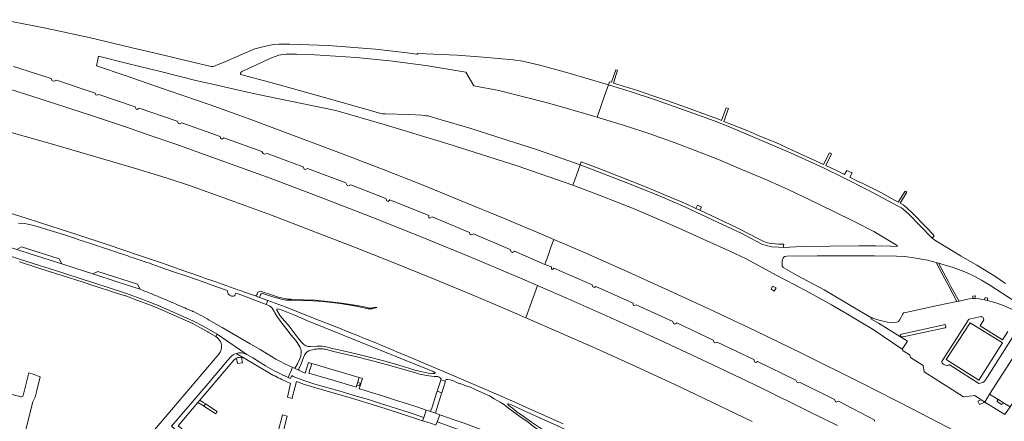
# Model space of a CAD drawing. Extents: x 152048 to 156914, y 461460 to 468786.
# Tile 254 of 256: x 154371 to 154814, y 468579 to 468760. Entities that reach past the tile are written whole.
import ezdxf

# ---------------------------------------------------------------- set-up
doc = ezdxf.new("R2010")
doc.units = 0
doc.header["$LTSCALE"] = 0.75
for name, color, linetype, lineweight in [('B-RO-VH-VERHARDING_BEDRIJFSVLOERPLAAT-GV', 251, 'CONTINUOUS', 18), ('B-RO-VH-VERHARDING_BETON-GV', 251, 'CONTINUOUS', 18), ('B-RO-VH-VERHARDING_BETONSTRAATSTEEN-GV', 251, 'CONTINUOUS', 18), ('B-RO-VH-VERHARDING_GESLOTEN-GV', 251, 'CONTINUOUS', 18), ('B-RO-VH-VERHARDING_HALFVERHARDING_GRIND-GV', 251, 'CONTINUOUS', 18), ('B-RO-VH-VERHARDING_OPEN-GV', 251, 'CONTINUOUS', 18), ('B-RO-VH-VERHARDING_TEGEL-GV', 251, 'CONTINUOUS', 18)]:
    doc.layers.add(name, color=color, linetype=linetype, lineweight=lineweight)

msp = doc.modelspace()

# ---------------------------------------------------------------- linework, layer by layer
at = {"layer": 'B-RO-VH-VERHARDING_BEDRIJFSVLOERPLAAT-GV'}
msp.add_lwpolyline([(154454.181, 468586.037), (154459.55, 468582.601), (154460.199, 468583.671), (154454.861, 468587.099)], close=True, dxfattribs=at)
at = {"layer": 'B-RO-VH-VERHARDING_BETON-GV'}
msp.add_lwpolyline([(154561.114, 468592.036), (154562.693, 468596.773), (154562.83, 468597.185), (154562.471, 468597.298), (154560.731, 468597.845), (154560.555, 468597.313), (154559.027, 468592.701)], close=True, dxfattribs=at)
at = {"layer": 'B-RO-VH-VERHARDING_BETONSTRAATSTEEN-GV'}
for points in [[(154335.572, 468667.01), (154332.082, 468668.047), (154320.534, 468671.441), (154318.563, 468672.033), (154317.527, 468668.538), (154334.505, 468663.418), (154357.527, 468656.636), (154371.789, 468652.085), (154390.874, 468645.938), (154400.354, 468642.911), (154405.132, 468641.36), (154419.403, 468636.769), (154424.421, 468634.916), (154429.967, 468632.876), (154434.656, 468630.889), (154444.905, 468626.427), (154449.532, 468624.338), (154454.118, 468621.898), (154460.212, 468618.396), (154473.479, 468609.242), (154473.514, 468609.218), (154473.543, 468609.203), (154476.128, 468607.703), (154481.902, 468604.225)], [(154371.383, 468650.955), (154371.421, 468650.944), (154372.161, 468650.704), (154385.602, 468646.375), (154385.675, 468646.354), (154387.935, 468645.624), (154390.504, 468644.794), (154399.961, 468641.779), (154399.966, 468641.777), (154399.981, 468641.772), (154404.764, 468640.219), (154404.815, 468640.201), (154414.088, 468637.218), (154418.759, 468635.715), (154419.032, 468635.627), (154419.07, 468635.613), (154419.114, 468635.597), (154424.038, 468633.783), (154429.496, 468631.769), (154434.188, 468629.785), (154434.199, 468629.78), (154434.263, 468629.75), (154444.412, 468625.334), (154449.172, 468623.169), (154453.491, 468620.872), (154453.492, 468620.871), (154455.994, 468619.436), (154456.119, 468619.364), (154456.136, 468619.384), (154459.603, 468617.35), (154460.212, 468618.396), (154454.118, 468621.898), (154449.532, 468624.338), (154444.905, 468626.427), (154434.656, 468630.889), (154429.967, 468632.876), (154424.421, 468634.916), (154419.403, 468636.769), (154405.132, 468641.36), (154400.354, 468642.911), (154390.874, 468645.938), (154371.789, 468652.085), (154357.527, 468656.636)], [(154427.574, 468637.821), (154425.548, 468638.616), (154420.758, 468640.236), (154406.02, 468645.018), (154404.279, 468645.506), (154391.252, 468649.731), (154390.356, 468650.005), (154376.518, 468654.458), (154370.086, 468656.527), (154363.148, 468658.761)], [(154490.477, 468599.655), (154490.534, 468599.628), (154492.012, 468598.939), (154494.006, 468603.462), (154492.766, 468604.035), (154490.35, 468605.211), (154488.598, 468606.116), (154486.592, 468607.223), (154484.616, 468608.386), (154479.437, 468611.471), (154474.964, 468614.135), (154462.368, 468621.415), (154457.623, 468624.156)], [(154473.479, 468609.242), (154460.212, 468618.396), (154459.603, 468617.35)], [(154371.916, 468590.23), (154368.061, 468591.298), (154363.872, 468592.458), (154337.692, 468599.714), (154304.544, 468608.882), (154303.189, 468604), (154303.207, 468603.995), (154303.075, 468603.606), (154316.74, 468599.8), (154329.634, 468596.24), (154342.265, 468592.72), (154364.805, 468586.494), (154364.922, 468586.89), (154365.617, 468586.712)], [(154460.879, 468609.347), (154437.933, 468582.459), (154437.953, 468582.472), (154424.419, 468566.325)], [(154466.149, 468608.058), (154464.815, 468606.501), (154456.093, 468596.243), (154447.982, 468586.764), (154439.683, 468577.022), (154439.995, 468576.759), (154443.406, 468573.89), (154437.406, 468566.737), (154432.72, 468561.19)], [(154439.683, 468577.022), (154447.982, 468586.764), (154456.093, 468596.243), (154464.815, 468606.501), (154466.149, 468608.058)], [(154468.696, 468609.769), (154472.325, 468607.604)], [(154472.325, 468607.604), (154468.696, 468609.769)], [(154481.902, 468604.225), (154476.128, 468607.703), (154473.543, 468609.203), (154473.514, 468609.218), (154473.479, 468609.242)], [(154434.475, 468559.851), (154444.953, 468572.326), (154445.451, 468571.945), (154446.839, 468573.643), (154444.123, 468575.922), (154442.612, 468577.191), (154442.611, 468577.231), (154451.547, 468587.723), (154452.375, 468588.695), (154467.713, 468606.704)], [(154472.543, 468607.484), (154482.884, 468601.341)], [(154359.875, 468540.831), (154360.233, 468540.731), (154365.074, 468539.578), (154372.214, 468567.674), (154377.383, 468587.952), (154378.338, 468590.011), (154379.132, 468593.113), (154380.695, 468599.28), (154377.447, 468600.386), (154375.556, 468601.03), (154374.641, 468597.425), (154372.979, 468590.873)], [(154489.269, 468598.09), (154491.225, 468597.156), (154493.163, 468596.23), (154491.7, 468590.049), (154493.805, 468589.531), (154494.193, 468590.971), (154495.845, 468597.102), (154499.376, 468595.809), (154507.001, 468593.532), (154521.547, 468589.265), (154536.073, 468584.821), (154542.977, 468582.605), (154552.483, 468579.462), (154552.998, 468580.983), (154546.865, 468583.009), (154540.736, 468584.996), (154533.603, 468587.263), (154528.127, 468588.956), (154523.19, 468590.445), (154515.843, 468592.6), (154511.056, 468593.978), (154504.016, 468595.974), (154499.109, 468597.547), (154494.318, 468599.427), (154493.754, 468599.769), (154493.149, 468598.409), (154492.012, 468598.939), (154490.534, 468599.628), (154490.477, 468599.655)], [(154490.084, 468575.719), (154491.653, 468581.541), (154489.593, 468582.12), (154489.578, 468582.07), (154487.617, 468574.69)]]:
    msp.add_lwpolyline(points, dxfattribs=at)
for points in [[(154390.356, 468650.005), (154389.185, 468652.246), (154372.241, 468657.698), (154370.086, 468656.527), (154376.518, 468654.458)], [(154404.279, 468645.506), (154406.02, 468645.018), (154420.758, 468640.236), (154425.548, 468638.616), (154424.396, 468640.913), (154406.511, 468646.668)], [(154523.985, 468598.975), (154522.678, 468594.587), (154513.212, 468597.383), (154501.341, 468600.84), (154502.678, 468605.193), (154501.183, 468605.629), (154499.757, 468600.899), (154499.384, 468601.059), (154497.081, 468602.066), (154496.06, 468602.513), (154494.863, 468603.066), (154494.006, 468603.462), (154492.012, 468598.939), (154493.149, 468598.409), (154493.754, 468599.769), (154494.318, 468599.427), (154499.109, 468597.547), (154504.016, 468595.974), (154511.056, 468593.978), (154515.843, 468592.6), (154523.19, 468590.445), (154528.127, 468588.956), (154533.603, 468587.263), (154540.736, 468584.996), (154546.865, 468583.009), (154552.998, 468580.983), (154554.11, 468584.262), (154550.355, 468585.519), (154546.194, 468586.879), (154539.416, 468589.051), (154534.007, 468590.757), (154528.46, 468592.481), (154526.242, 468593.16), (154524.022, 468593.829), (154525.512, 468598.529)], [(154523.985, 468598.975), (154502.678, 468605.193), (154501.341, 468600.84), (154513.212, 468597.383), (154522.678, 468594.587)], [(154523.336, 468596.663), (154524.487, 468596.327), (154524.152, 468595.175), (154523, 468595.51)], [(154453.206, 468586.661), (154454.181, 468586.037), (154454.861, 468587.099), (154453.884, 468587.726), (154452.375, 468588.695), (154451.547, 468587.723)], [(154559.03, 468578.938), (154560.203, 468582.185), (154558.264, 468582.85), (154556.076, 468583.6), (154555.709, 468583.726), (154554.11, 468584.262), (154552.998, 468580.983), (154552.483, 468579.462), (154554.081, 468578.933), (154556.926, 468578.03), (154558.501, 468577.471)], [(154614.238, 468561.594), (154610.152, 468563.287), (154606.683, 468564.695), (154600.457, 468567.185), (154594.941, 468569.366), (154590.71, 468571.017), (154584.815, 468573.284), (154580.937, 468574.747), (154577.128, 468576.15), (154571.107, 468578.326), (154566.158, 468580.087), (154561.201, 468581.825), (154561.05, 468581.895), (154560.203, 468582.185), (154559.03, 468578.938), (154567.683, 468575.889), (154571.816, 468574.414), (154575.941, 468572.907), (154582.745, 468570.378), (154588.243, 468568.285), (154592.51, 468566.618), (154600.674, 468563.369), (154606.79, 468560.907), (154612.91, 468558.409)]]:
    msp.add_lwpolyline(points, close=True, dxfattribs=at)
for points in [[(154431.405, 468636.266, 0.0018416), (154427.574, 468637.821)], [(154435.225, 468634.682, 0.0021575), (154431.405, 468636.266)], [(154436.904, 468633.973, 0.0017298), (154435.225, 468634.682)], [(154442.047, 468631.768, 0.0008917), (154436.904, 468633.973)], [(154449.085, 468628.732, 0.0008221), (154442.047, 468631.768)], [(154449.466, 468628.558, 0.0116624), (154449.085, 468628.732)], [(154453.592, 468626.445, 0.0104196), (154449.466, 468628.558)], [(154457.623, 468624.156, 0.0107294), (154453.592, 468626.445)], [(154459.603, 468617.35, -0.4615775), (154460.879, 468609.347)], [(154466.149, 468608.058, -0.1362197), (154468.696, 468609.769)], [(154468.696, 468609.769, 0.1362197), (154466.149, 468608.058)], [(154467.713, 468606.704, -0.1017971), (154468.929, 468607.637)], [(154468.696, 468609.769, -0.2197183), (154473.479, 468609.242)], [(154473.479, 468609.242, 0.2197183), (154468.696, 468609.769)], [(154468.929, 468607.637, -0.1522742), (154471.174, 468607.975)], [(154471.174, 468607.975, -0.0805516), (154472.325, 468607.604)], [(154472.325, 468607.604, -0.0179575), (154472.543, 468607.484)], [(154481.902, 468604.225, 0.0268426), (154490.477, 468599.655)], [(154490.477, 468599.655, -0.0268426), (154481.902, 468604.225)], [(154482.884, 468601.341, 0.0321459), (154489.269, 468598.09)], [(154372.979, 468590.873, -0.4351163), (154371.916, 468590.23)]]:
    msp.add_lwpolyline(points, format="xyb", dxfattribs=at)
at = {"layer": 'B-RO-VH-VERHARDING_GESLOTEN-GV'}
for points in [[(154368.596, 468738.891), (154385.571, 468733.387), (154386.063, 468732.454), (154387.093, 468732.202), (154387.995, 468732.699), (154405.292, 468726.919), (154405.653, 468726.065), (154406.198, 468725.908), (154407.031, 468726.322), (154423.386, 468720.757), (154423.727, 468719.632), (154424.172, 468719.499), (154425.117, 468720.166), (154442.159, 468714.224), (154442.803, 468713.22), (154443.405, 468713.003), (154444.286, 468713.559), (154461.477, 468707.394), (154461.84, 468706.381), (154462.323, 468706.217), (154463.227, 468706.755), (154480.241, 468700.635), (154480.846, 468699.639), (154481.4, 468699.409), (154482.679, 468699.777), (154498.861, 468693.691), (154499.294, 468692.684), (154499.812, 468692.5), (154500.757, 468692.945), (154517.988, 468686.433), (154518.582, 468685.373), (154519.07, 468685.226), (154520.167, 468685.541), (154535.981, 468679.384), (154536.397, 468678.431), (154537.034, 468678.154), (154537.737, 468678.852), (154555.247, 468671.774), (154555.357, 468670.805), (154555.804, 468670.595), (154556.752, 468671.166), (154573.567, 468664.116), (154573.845, 468663.228), (154574.325, 468663.044), (154575.297, 468663.509), (154591.865, 468656.545), (154592.268, 468655.436), (154592.886, 468655.192), (154593.744, 468655.688), (154607.439, 468649.725), (154607.869, 468650.943), (154609.027, 468654.221), (154610.188, 468657.506), (154611.429, 468661.02), (154606.663, 468663.076), (154588.842, 468670.614), (154569.841, 468678.432), (154552.778, 468685.386), (154535.199, 468692.303), (154516.07, 468699.772), (154493.327, 468708.305), (154475.225, 468714.971), (154457.07, 468721.539), (154438.546, 468727.937), (154419.246, 468734.608), (154405.995, 468739.184), (154406.314, 468741.253), (154406.82, 468743.445), (154419.94, 468740.164), (154434.673, 468736.54), (154450.576, 468732.605), (154459.481, 468730.672), (154471.039, 468727.858), (154477.909, 468726.369), (154493.1, 468723.308), (154513.444, 468719.018), (154535.22, 468712.767), (154563.353, 468704.237), (154594.915, 468694.166), (154620.039, 468685.395), (154621.514, 468689.571), (154623.285, 468694.583), (154604.086, 468701.294), (154590.536, 468705.762), (154573.278, 468711.274), (154560.827, 468714.916), (154555.867, 468716.378), (154554.94, 468716.579), (154554.105, 468716.719), (154553.191, 468716.849), (154552.169, 468716.985), (154546.325, 468717.226), (154535.696, 468717.54), (154534.475, 468717.589), (154533.762, 468717.686), (154532.275, 468718.119), (154508.417, 468724.91), (154484.291, 468731.717), (154470.708, 468735.296), (154470.583, 468735.656), (154470.795, 468736.115), (154471.072, 468736.448), (154471.535, 468736.744), (154472.365, 468737.102), (154484.632, 468742.739), (154487.832, 468743.93), (154489.698, 468744.302), (154490.961, 468744.434), (154493.054, 468744.385), (154495.83, 468744.334), (154504.123, 468744.047), (154522.583, 468742.971), (154537.726, 468741.407), (154553.977, 468739.28), (154571.931, 468736.334), (154575.475, 468730.117), (154586.714, 468727.995), (154608.652, 468722.532), (154620.639, 468719.064), (154630.865, 468716.042), (154632.74, 468721.348), (154634.274, 468725.69), (154636.019, 468730.629), (154617.767, 468736.042), (154604.555, 468739.538), (154601.264, 468740.342), (154597.485, 468741.208), (154593.195, 468741.805), (154579.645, 468743.042), (154568.057, 468743.918), (154550.365, 468744.693), (154550.098, 468744.459), (154549.732, 468744.41), (154545.51, 468744.932), (154531.38, 468746.632), (154509.983, 468748.233), (154497.062, 468748.774), (154492.819, 468748.941), (154490.008, 468748.929), (154487.994, 468748.948), (154485.706, 468748.769), (154483.197, 468748.358), (154480.658, 468747.696), (154477.019, 468746.808), (154463.602, 468740.885), (154459.584, 468739.312), (154458.95, 468739.01), (154458.3, 468738.893), (154457.655, 468738.918), (154456.844, 468739.013), (154452.437, 468740.081), (154434.204, 468744.344), (154421.915, 468747.259), (154402.711, 468751.93), (154382.406, 468756.282), (154363.809, 468759.917)], [(154367.566, 468709.09), (154386.218, 468703.84), (154404.665, 468698.507), (154423.506, 468692.975), (154437.286, 468688.788), (154448.231, 468685.2), (154466.414, 468678.609), (154484.562, 468671.895), (154502.451, 468665.122), (154521.11, 468657.849), (154540.012, 468650.375), (154558.105, 468643.003), (154576.514, 468635.38), (154594.876, 468627.531), (154598.952, 468625.703), (154604.116, 468640.321), (154595.413, 468644.113), (154573.397, 468653.385), (154551.121, 468662.48), (154528.853, 468671.359), (154506.459, 468680.027), (154483.91, 468688.605), (154461.494, 468696.74), (154441.569, 468703.858), (154430.118, 468707.804), (154418.905, 468711.674), (154404.521, 468716.541), (154381.564, 468724.053), (154358.874, 468731.271)], [(154814.496, 468641.218), (154809.616, 468644.454), (154801.511, 468649.445), (154794.529, 468653.551), (154786.82, 468658.226), (154783.148, 468660.367), (154781.525, 468661.63), (154776.283, 468666.956), (154770.991, 468672.392), (154768.558, 468674.58), (154767.706, 468675.265), (154765.965, 468676.158), (154752.703, 468683.208), (154741.421, 468688.896), (154732.579, 468693.224), (154717.821, 468699.948), (154702.741, 468706.519), (154689.621, 468712), (154683.449, 468714.374), (154674.441, 468717.747), (154656.748, 468724.037), (154646.229, 468727.491), (154636.019, 468730.629), (154634.274, 468725.69), (154632.74, 468721.348), (154630.865, 468716.042), (154632.292, 468715.61), (154643.157, 468712.242), (154654.99, 468708.376), (154666.032, 468704.494), (154676.927, 468700.345), (154685.425, 468696.966), (154696.324, 468692.406), (154707.761, 468687.49), (154717.119, 468683.301), (154726.855, 468678.713), (154736.965, 468673.81), (154747.002, 468668.875), (154755.23, 468664.678), (154765.764, 468658.376), (154765.819, 468657.923), (154762.708, 468658.025), (154756.131, 468658.213), (154748.487, 468658.169), (154735.584, 468658.053), (154722.984, 468657.858), (154714.492, 468657.479), (154712.602, 468657.575), (154709.406, 468657.775), (154706.91, 468658.242), (154704.926, 468658.941), (154700.465, 468661.315), (154695.645, 468663.826), (154684.998, 468668.845), (154670.364, 468675.751), (154659.193, 468680.564), (154645.41, 468685.992), (154623.285, 468694.583), (154621.514, 468689.571), (154620.039, 468685.395), (154632.307, 468680.795), (154647.517, 468674.829), (154665.976, 468666.894), (154680.262, 468660.389), (154690.262, 468655.851), (154697.842, 468652.241), (154711.749, 468644.878), (154719.733, 468640.663), (154727.911, 468636.313), (154736.274, 468631.541), (154743.446, 468627.416), (154749.468, 468623.803), (154754.906, 468620.465), (154768.053, 468611.709), (154770.416, 468615.292), (154757.407, 468623.3), (154753.899, 468625.381), (154754.219, 468625.721), (154748.9, 468628.891), (154742.488, 468632.613), (154732.891, 468638.29), (154720.802, 468644.845), (154714.494, 468648.343), (154714.106, 468648.97), (154714.055, 468650.459), (154714.091, 468651.237), (154714.24, 468652.077), (154714.49, 468652.555), (154714.887, 468653.053), (154715.19, 468653.303), (154716.124, 468653.464), (154729.77, 468653.642), (154755.513, 468653.709), (154765.524, 468653.564), (154769.215, 468653.319), (154773.22, 468652.779), (154779.399, 468651.724), (154783.222, 468650.589), (154784.279, 468650.399), (154790.862, 468648.451), (154796.905, 468646.175), (154800.655, 468644.403), (154803.614, 468642.714), (154807.899, 468640.145), (154810.418, 468638.544), (154819.656, 468632.483)], [(154791.453, 468574.958), (154772.474, 468584.838), (154749.543, 468596.518), (154723.089, 468609.644), (154702.042, 468619.915), (154681.124, 468629.799), (154661.458, 468638.853), (154643.01, 468647.23), (154624.468, 468655.396), (154611.429, 468661.02), (154610.188, 468657.506), (154609.027, 468654.221), (154607.869, 468650.943), (154607.439, 468649.725), (154610.393, 468648.646), (154610.482, 468647.611), (154610.801, 468647.484), (154611.489, 468648.118), (154628.729, 468640.667), (154629.052, 468639.694), (154629.686, 468639.409), (154630.333, 468639.842), (154647.109, 468632.388), (154647.175, 468631.508), (154647.642, 468631.263), (154648.431, 468631.657), (154664.987, 468624.14), (154665.197, 468623.199), (154665.891, 468622.915), (154666.793, 468623.473), (154683.122, 468615.692), (154683.509, 468614.732), (154683.91, 468614.548), (154684.867, 468614.809), (154701.362, 468607.021), (154701.7, 468606.001), (154702.227, 468605.719), (154702.992, 468606.153), (154720.257, 468597.774), (154720.664, 468596.851), (154721.323, 468596.555), (154722.155, 468596.72), (154737.574, 468589.054), (154738.03, 468587.997), (154738.348, 468587.876), (154739.36, 468588.231), (154755.485, 468579.933), (154755.794, 468579.059)], [(154738.994, 468577.264), (154726.071, 468583.66), (154704.678, 468594.243), (154682.985, 468604.634), (154661.453, 468614.722), (154639.441, 468624.743), (154617.971, 468634.308), (154604.435, 468640.192), (154604.116, 468640.321), (154598.952, 468625.703), (154599.606, 468625.471), (154612.721, 468619.759), (154630.446, 468611.944), (154646.661, 468604.593), (154665.478, 468595.885), (154675.255, 468591.259), (154700.606, 468579.134)]]:
    msp.add_lwpolyline(points, dxfattribs=at)
for points in [[(154711.418, 468639.227), (154709.768, 468639.99), (154709.093, 468638.618), (154710.52, 468637.828)], [(154826.402, 468620.994), (154823.858, 468617.253), (154823.219, 468616.309), (154807.296, 468591.354), (154811.172, 468588.994), (154811.261, 468589.033), (154813.256, 468587.726), (154813.254, 468587.678), (154816.492, 468585.702), (154832.683, 468610.257), (154833.23, 468611.221), (154835.298, 468614.785), (154836.376, 468616.79), (154833.56, 468618.927), (154833.282, 468618.534), (154827.203, 468622.515)]]:
    msp.add_lwpolyline(points, close=True, dxfattribs=at)
at = {"layer": 'B-RO-VH-VERHARDING_HALFVERHARDING_GRIND-GV'}
for points in [[(154469.453, 468638.431), (154464.531, 468640.157), (154459.611, 468641.89), (154457.297, 468642.711), (154454.983, 468643.534), (154452.67, 468644.359), (154450.358, 468645.186), (154449.413, 468645.532), (154447.77, 468646.081), (154435.591, 468650.351), (154424.419, 468654.184), (154411.134, 468658.649), (154397.095, 468663.278), (154385.419, 468667.047), (154374.334, 468670.542), (154360.214, 468674.898), (154346.383, 468679.084), (154334.918, 468682.479), (154322.077, 468686.191)], [(154370.853, 468668.409), (154373.611, 468668.145), (154376.369, 468667.56), (154380.311, 468666.544), (154383.678, 468665.451), (154391.115, 468663.231), (154396.891, 468661.278)], [(154434.154, 468648.76), (154440.56, 468646.527), (154446.965, 468644.291), (154453.834, 468641.889), (154460.702, 468639.483)], [(154462.85, 468638.723), (154464.716, 468638.054), (154465.004, 468636.935), (154465.08, 468636.637), (154465.702, 468635.972), (154466.575, 468635.549), (154467.448, 468635.48), (154467.975, 468635.592), (154468.07, 468635.823), (154468.493, 468636.852), (154469.625, 468636.516), (154473.249, 468635.157), (154482.236, 468631.777), (154482.926, 468633.613), (154479.234, 468634.984), (154477.443, 468635.623), (154472.02, 468637.508), (154471.433, 468637.724)], [(154477.443, 468635.623), (154479.234, 468634.984), (154479.62, 468636.049)], [(154478.471, 468637.29), (154478.068, 468636.359)], [(154487.615, 468635.021), (154484.616, 468636.045), (154479.97, 468637.63)], [(154480.549, 468636.717), (154485.112, 468635.276), (154487.484, 468634.582), (154489.074, 468634.103), (154490.979, 468633.788), (154492.669, 468633.662), (154494.862, 468633.648), (154495.665, 468633.643), (154497.89, 468633.532), (154503.214, 468633.469), (154507.579, 468633.078), (154513.067, 468632.473), (154516.346, 468632.07), (154522.591, 468630.96), (154525.922, 468630.28), (154527.991, 468629.838), (154528.559, 468629.779), (154528.836, 468629.75), (154529.833, 468629.851), (154530.766, 468630.053), (154531.927, 468630.355), (154531.536, 468630.62), (154529.984, 468630.242), (154528.331, 468630.166), (154526.805, 468630.517), (154526.25, 468630.645), (154523.032, 468631.263), (154516.209, 468632.437), (154511.162, 468632.916), (154504.173, 468633.647), (154498.789, 468633.864), (154493.783, 468634.083), (154493.301, 468634.104)], [(154511.925, 468622.287), (154504.263, 468625.303), (154491.221, 468630.532), (154482.926, 468633.613), (154482.236, 468631.777), (154482.914, 468631.482)], [(154487.403, 468629.789), (154489.309, 468629.245), (154494.565, 468627.144), (154500.485, 468624.534), (154557.266, 468601.547), (154557.999, 468601.132)], [(154498.2, 468614.631), (154496.508, 468616.686), (154492.529, 468622.019), (154488.531, 468626.71), (154486.934, 468629.209)], [(154486.968, 468626.585), (154488.865, 468623.891), (154491.033, 468621.156), (154493.447, 468618.035), (154495.311, 468615.658), (154495.927, 468614.872), (154496.048, 468614.718), (154497.431, 468612.477)], [(154505.103, 468613.033), (154502.046, 468612.864)], [(154557.935, 468600.737), (154556.997, 468600.665), (154555.007, 468600.888), (154552.24, 468601.398), (154549.022, 468602.196), (154546.275, 468603.045), (154544.177, 468603.664), (154539.804, 468605.097), (154533.929, 468606.744), (154528.097, 468608.286), (154523.821, 468609.314), (154516.789, 468610.855), (154511.184, 468612.133)], [(154496.873, 468602.822), (154497.897, 468605.087), (154498.97, 468607.931), (154499.37, 468608.992)], [(154508.841, 468611.641), (154512.506, 468610.678), (154516.978, 468609.595), (154521.767, 468608.572), (154529.959, 468606.461), (154538.301, 468604.143), (154548.269, 468601.345)], [(154615.605, 468578.111), (154607.286, 468581.872), (154598.946, 468585.587), (154593.928, 468587.791), (154582.234, 468592.872), (154573.886, 468596.476), (154565.529, 468600.061), (154543.148, 468609.569)], [(154497.378, 468607.368), (154496.307, 468604.999), (154495.248, 468603.248)], [(154494.863, 468603.066), (154496.06, 468602.513), (154497.081, 468602.066)], [(154557.738, 468599.438), (154558.821, 468599.346)], [(154560.83, 468598.365), (154560.731, 468597.845), (154562.471, 468597.298), (154562.658, 468597.788)], [(154567.633, 468596.783), (154569.081, 468596.14), (154569.391, 468596.18), (154571.858, 468595.183), (154573.612, 468594.743), (154575.161, 468593.943), (154576.408, 468593.353), (154580.174, 468591.714), (154582.594, 468590.699), (154584.641, 468589.387), (154587.318, 468587.814), (154588.893, 468586.922), (154591.655, 468584.619), (154596.196, 468581.407), (154599.949, 468578.797), (154602.357, 468576.872), (154606.923, 468573.659), (154612.394, 468569.106), (154616.286, 468565.632)], [(154616.704, 468567.222), (154613.755, 468570.018), (154611.199, 468572.052), (154606.881, 468575.212), (154604.061, 468576.99), (154601.473, 468578.861), (154597.723, 468581.503), (154594.89, 468583.504), (154592.827, 468585.156), (154591.31, 468586.332), (154590.848, 468586.752)], [(154591.109, 468587.061), (154592.148, 468586.771), (154597.842, 468584.12), (154605.448, 468580.622), (154608.439, 468579.297), (154612.844, 468577.346), (154617.592, 468575.013), (154620.07, 468574.038), (154627.297, 468570.658), (154633.166, 468568.095), (154641.836, 468564.144), (154643.441, 468563.327), (154645.52, 468562.442)]]:
    msp.add_lwpolyline(points, dxfattribs=at)
for points in [[(154396.891, 468661.278, -0.001143), (154405.568, 468658.434)], [(154405.568, 468658.434, -0.0011428), (154414.233, 468655.552)], [(154414.233, 468655.552, -0.0010101), (154421.943, 468652.95)], [(154421.943, 468652.95, -0.0010467), (154430.811, 468649.917)], [(154430.811, 468649.917, -0.0014281), (154434.154, 468648.76)], [(154460.702, 468639.483, -0.0019478), (154462.85, 468638.723)], [(154471.433, 468637.724, 0.0016637), (154469.453, 468638.431)], [(154478.068, 468636.359, -0.1403036), (154477.443, 468635.623)], [(154479.97, 468637.63, 0.2747853), (154478.471, 468637.29)], [(154479.62, 468636.049, -0.3152449), (154480.549, 468636.717)], [(154493.301, 468634.104, -0.0462425), (154487.615, 468635.021)], [(154482.914, 468631.482, -0.1751221), (154485.395, 468629.417)], [(154486.934, 468629.209, -0.4491153), (154487.403, 468629.789)], [(154485.395, 468629.417, 0.0632926), (154486.968, 468626.585)], [(154543.148, 468609.569, 0.0075683), (154511.925, 468622.287)], [(154497.431, 468612.477, -0.2237211), (154497.378, 468607.368)], [(154500.081, 468613.181, -0.0747058), (154498.2, 468614.631)], [(154502.046, 468612.864, -0.148096), (154500.081, 468613.181)], [(154511.184, 468612.133, 0.0977072), (154505.103, 468613.033)], [(154499.37, 468608.992, -0.2212905), (154502.231, 468611.234)], [(154502.231, 468611.234, -0.0620667), (154505.438, 468611.761)], [(154505.438, 468611.761, -0.0202597), (154506.771, 468611.8)], [(154506.771, 468611.8, -0.0323249), (154508.841, 468611.641)], [(154495.248, 468603.248, -0.1774816), (154494.863, 468603.066)], [(154497.081, 468602.066, -0.267339), (154496.873, 468602.822)], [(154548.269, 468601.345, 0.0657841), (154557.738, 468599.438)], [(154557.999, 468601.132, -0.6331094), (154557.935, 468600.737)], [(154558.821, 468599.346, -0.2510563), (154560.83, 468598.365)], [(154562.658, 468597.788, -0.2004848), (154563.814, 468598.082)], [(154563.814, 468598.082, -0.0851371), (154567.633, 468596.783)], [(154590.848, 468586.752, -0.7018009), (154591.109, 468587.061)]]:
    msp.add_lwpolyline(points, format="xyb", dxfattribs=at)
msp.add_lwpolyline([(154561.035, 468591.783), (154561.114, 468592.036), (154559.027, 468592.701), (154558.755, 468591.861), (154556.435, 468584.708), (154556.405, 468584.615), (154556.076, 468583.6), (154558.264, 468582.85), (154558.761, 468584.451)], close=True, dxfattribs=at)
at = {"layer": 'B-RO-VH-VERHARDING_OPEN-GV'}
for points in [[(154712.877, 468703.881), (154709.671, 468705.204), (154704.039, 468707.538), (154698.604, 468709.866), (154691.796, 468712.666), (154687.906, 468714.102), (154689.908, 468719.933), (154688.985, 468720.202), (154686.843, 468714.508), (154685.484, 468715.078), (154680.047, 468717.147), (154672.758, 468719.808), (154662.32, 468723.495), (154660.49, 468724.116), (154656.029, 468725.679), (154648.992, 468728.039), (154643.211, 468729.835), (154638.34, 468731.399), (154640.15, 468737.179), (154639.293, 468737.422), (154637.372, 468731.79), (154636.504, 468732.001), (154636.019, 468730.629), (154646.229, 468727.491), (154656.748, 468724.037), (154674.441, 468717.747), (154683.449, 468714.374), (154689.621, 468712), (154702.741, 468706.519), (154717.821, 468699.948), (154732.579, 468693.224), (154741.421, 468688.896), (154752.703, 468683.208), (154765.965, 468676.158), (154767.706, 468675.265), (154768.558, 468674.58), (154770.991, 468672.392), (154776.283, 468666.956), (154781.525, 468661.63), (154782.451, 468662.724), (154781.767, 468663.464), (154779.217, 468666.046), (154777.313, 468667.997), (154773.798, 468671.676), (154772.063, 468673.454), (154770.763, 468674.73), (154769.991, 468675.346), (154769.224, 468676.003), (154768.412, 468676.63), (154767.125, 468677.345), (154770.146, 468682.341), (154769.384, 468682.749), (154766.208, 468677.833), (154763.562, 468679.368), (154758.671, 468681.941), (154749.758, 468686.46), (154747.967, 468687.323), (154744.491, 468689.079), (154745.513, 468691.012), (154743.069, 468692.118), (154742.142, 468690.308), (154738.499, 468692.035), (154733.689, 468694.318), (154736.231, 468699.555), (154735.281, 468699.942), (154732.698, 468694.794), (154725.2, 468698.241), (154714.653, 468703.055)], [(154675.318, 468674.977), (154670.879, 468677.05), (154663.751, 468680.115), (154652.597, 468684.718), (154634.858, 468691.725), (154632.21, 468692.773), (154623.774, 468695.967), (154623.285, 468694.583), (154645.41, 468685.992), (154659.193, 468680.564), (154670.364, 468675.751), (154684.998, 468668.845), (154695.645, 468663.826), (154700.465, 468661.315), (154704.926, 468658.941), (154706.91, 468658.242), (154709.406, 468657.775), (154712.602, 468657.575), (154714.492, 468657.479), (154714.816, 468658.955), (154712.577, 468658.969), (154710.946, 468659.043), (154709.42, 468659.215), (154708.352, 468659.37), (154707.445, 468659.536), (154706.651, 468659.78), (154705.911, 468660.095), (154705.167, 468660.46), (154703.71, 468661.155), (154694.154, 468666.044), (154685.025, 468670.512), (154677.081, 468674.154)], [(154675.318, 468674.977), (154677.081, 468674.154), (154677.782, 468675.596), (154676.011, 468676.426)], [(154784.279, 468650.399), (154783.222, 468650.589), (154787.22, 468643.337), (154788.989, 468639.975), (154792.632, 468633.116), (154793.57, 468633.316), (154790.061, 468639.601), (154788.624, 468642.28)], [(154800.735, 468634.464), (154800.9, 468635.641), (154799.8, 468635.566), (154799.807, 468634.434)], [(154804.992, 468633.905), (154806.228, 468633.625), (154806.446, 468634.631), (154805.312, 468634.955)], [(154787.034, 468622.692), (154786.711, 468622.595), (154767.654, 468618.456), (154767.364, 468618.324), (154767.229, 468618.112), (154767.149, 468617.716), (154767.458, 468617.367), (154767.878, 468617.155), (154768.391, 468617.174), (154787.366, 468621.22), (154787.554, 468621.394), (154787.649, 468621.593), (154787.65, 468622.106), (154787.499, 468622.5), (154787.305, 468622.622)], [(154787.034, 468622.692), (154787.305, 468622.622), (154787.499, 468622.5), (154787.65, 468622.106), (154787.649, 468621.593), (154787.554, 468621.394), (154787.366, 468621.22), (154768.391, 468617.174), (154767.878, 468617.155), (154767.458, 468617.367), (154767.149, 468617.716), (154767.229, 468618.112), (154767.364, 468618.324), (154767.654, 468618.456), (154786.711, 468622.595)], [(154813.111, 468614.495), (154802.399, 468597.787), (154787.851, 468606.989), (154798.501, 468623.587)], [(154807.296, 468591.354), (154805.089, 468587.894), (154814.186, 468582.205), (154816.492, 468585.702), (154813.254, 468587.678), (154813.244, 468587.462), (154812.912, 468586.994), (154812.617, 468586.818), (154810.678, 468588.118), (154810.628, 468588.392), (154810.986, 468588.912), (154811.172, 468588.994)], [(154803.468, 468588.926), (154802.032, 468588.255), (154802.707, 468586.823), (154805.089, 468587.894)], [(154813.254, 468587.678), (154813.256, 468587.726), (154811.261, 468589.033), (154811.172, 468588.994), (154810.986, 468588.912), (154810.628, 468588.392), (154810.678, 468588.118), (154812.617, 468586.818), (154812.912, 468586.994), (154813.244, 468587.462)]]:
    msp.add_lwpolyline(points, close=True, dxfattribs=at)
for points in [[(154818.432, 468628.994), (154813.593, 468631.313), (154809.701, 468632.658), (154806.228, 468633.625), (154804.992, 468633.905), (154802.55, 468634.254), (154800.735, 468634.464), (154799.807, 468634.434), (154798.063, 468634.27), (154793.57, 468633.316), (154792.632, 468633.116), (154783.944, 468631.319), (154768.906, 468627.99), (154768.703, 468627.975), (154768.427, 468627.694), (154766.792, 468624.775), (154766.359, 468624.103), (154766.022, 468623.969), (154765.514, 468623.804), (154763.327, 468623.615), (154761.488, 468623.771), (154759.457, 468624.194), (154757.066, 468624.91), (154755.697, 468625.269), (154754.698, 468625.652), (154754.461, 468625.839), (154754.219, 468625.721), (154753.899, 468625.381), (154757.407, 468623.3), (154770.416, 468615.292), (154768.053, 468611.709), (154768.387, 468610.903), (154770.814, 468609.382), (154771.383, 468608.953), (154771.646, 468608.527), (154771.807, 468607.872), (154777.482, 468604.324), (154777.963, 468601.484), (154795.518, 468590.231), (154800.686, 468590.75), (154803.468, 468588.926), (154805.089, 468587.894), (154807.296, 468591.354), (154823.219, 468616.309)], [(154818.483, 468618.346), (154806.348, 468599.269), (154805.386, 468597.811), (154805.037, 468597.223), (154804.587, 468596.833), (154803.705, 468596.487), (154802.521, 468596.249), (154791.226, 468603.407), (154789.169, 468604.824), (154788.977, 468604.539), (154788.299, 468604.362), (154787.471, 468604.419), (154786.591, 468604.902), (154785.992, 468605.296), (154785.842, 468605.608), (154785.795, 468605.978), (154785.868, 468606.232), (154785.958, 468606.493), (154786.301, 468606.907), (154797.495, 468624.382), (154797.649, 468624.692), (154797.871, 468624.924), (154798.159, 468625.213), (154803.474, 468626.314), (154803.706, 468626.283), (154804.186, 468626.019), (154804.45, 468625.702), (154804.614, 468625.326), (154804.685, 468624.899), (154803.019, 468622.154), (154813.072, 468615.912), (154815.534, 468619.611)], [(154815.534, 468619.611), (154813.072, 468615.912), (154803.019, 468622.154), (154804.685, 468624.899), (154804.614, 468625.326), (154804.45, 468625.702), (154804.186, 468626.019), (154803.706, 468626.283), (154803.474, 468626.314), (154798.159, 468625.213), (154797.871, 468624.924), (154797.649, 468624.692), (154797.495, 468624.382), (154786.301, 468606.907), (154785.958, 468606.493), (154785.868, 468606.232), (154785.795, 468605.978), (154785.842, 468605.608), (154785.992, 468605.296), (154786.591, 468604.902), (154787.471, 468604.419), (154788.299, 468604.362), (154788.977, 468604.539), (154789.169, 468604.824), (154791.226, 468603.407), (154802.521, 468596.249), (154803.705, 468596.487), (154804.587, 468596.833), (154805.037, 468597.223), (154805.386, 468597.811), (154806.348, 468599.269), (154818.483, 468618.346)]]:
    msp.add_lwpolyline(points, dxfattribs=at)
at = {"layer": 'B-RO-VH-VERHARDING_TEGEL-GV'}
msp.add_lwpolyline([(154471.174, 468607.975, 0.1522742), (154468.929, 468607.637)], format="xyb", dxfattribs=at)
msp.add_lwpolyline([(154468.929, 468607.637), (154469.278, 468605.225), (154471.522, 468605.54), (154471.174, 468607.975)], dxfattribs=at)

doc.saveas('drawing.dxf')
